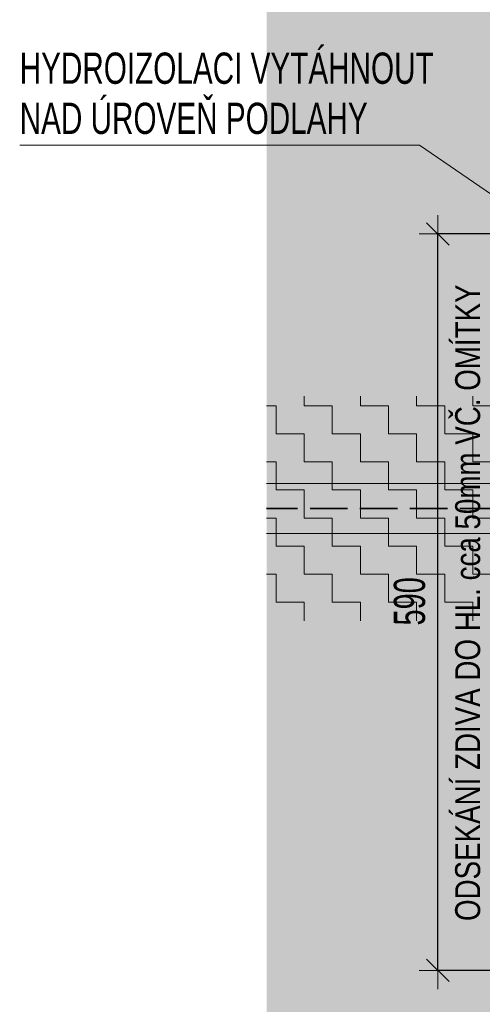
# Model space of a CAD drawing. Header units: millimetres. Extents: x -17177 to 48677, y -60985 to 11467.
# Tile 47 of 71: x -9160 to -8790, y 1928 to 2717. Entities that reach past the tile are written whole.
import ezdxf

# ---------------------------------------------------------------- set-up
doc = ezdxf.new("R2010")
doc.units = ezdxf.units.MM
doc.header["$PDMODE"] = 65
doc.linetypes.add('Carkovana 2x_1', pattern=[40, 30, -10])
doc.layers.add('XR$2$DETAIL U PODLAHY_1', color=7, linetype='Continuous', lineweight=25)
doc.styles.add('ARIALNARROW', font='ARIALN.TTF')
doc.dimstyles.new('DIMSTYLE_5', dxfattribs={"dimtxt": 25, "dimasz": 30, "dimexe": 0, "dimexo": 0, "dimgap": 12.5, "dimtad": 2, "dimdec": 0, "dimrnd": 5, "dimzin": 12, "dimdsep": 46, "dimtxsty": 'ARIALNARROW', "dimblk1": 'ALL_ML_STRICH', "dimblk2": 'ALL_ML_STRICH', "dimsah": 1, "dimcen": 0, "dimclrd": 6, "dimclre": 6, "dimclrt": 6, "dimadec": 0, "dimazin": 0, "dimtfac": 1, "dimtdec": 0, "dimtix": 1, "dimtmove": 2, "dimatfit": 3, "dimfxl": 0, "dimtzin": 0, "dimlwd": 0, "dimlwe": 18, "dimarcsym": 0})
pattern_1 = [(0, (45, 45), (22.5, 22.5), [22.5, -22.5]), (90, (45, 45), (-22.5, 22.5), [22.5, -22.5])]

# ---------------------------------------------------------------- blocks, each defined once
blk = doc.blocks.new('ALL_ML_STRICH')
at = {"color": 0, "linetype": 'ByBlock', "lineweight": -2}
for p, q in [((-0.3, -0.3), (0.3, 0.3)), ((0, -0.5), (0, 0.5)), ((-1, 0), (0.5, 0))]:
    blk.add_line(p, q, dxfattribs=at)
blk = doc.blocks.new('*D152')
at = {"layer": 'DEFPOINTS', "color": 6, "linetype": 'Continuous', "lineweight": 18}
for p in [(-8601.62, 2545.14), (-8825.57, 1955.14), (-8567.83, 1955.14)]:
    blk.add_point(p, dxfattribs=at)
at = {"layer": 'XR$2$DETAIL U PODLAHY_1', "color": 6, "linetype": 'Continuous', "lineweight": -2}
for p, q in [((-8745.65, 2545.14), (-8825.57, 2545.14)), ((-8825.57, 1955.14), (-8825.57, 2545.14)), ((-8674.18, 1955.14), (-8825.57, 1955.14))]:
    blk.add_line(p, q, dxfattribs=at)
at = {"layer": 'XR$2$DETAIL U PODLAHY_1', "color": 6, "linetype": 'Continuous', "lineweight": 18, "xscale": 30, "yscale": 30, "zscale": 30}
for p, rotation in [((-8825.57, 2545.14), 90), ((-8825.57, 1955.14), 270)]:
    blk.add_blockref('ALL_ML_STRICH', p, dxfattribs=dict(at, rotation=rotation))
at = {"layer": 'XR$2$DETAIL U PODLAHY_1', "color": 6, "linetype": 'Continuous', "lineweight": 18, "insert": (-8848.07, 2250.78), "char_height": 25, "width": 60.8571, "attachment_point": 5, "rotation": 90, "style": 'ARIALNARROW'}
blk.add_mtext('\\W0.81;\\A1;{590}', dxfattribs=at)

msp = doc.modelspace()

# ---------------------------------------------------------------- hatches: boundary and pattern name
at = {"layer": 'XR$2$DETAIL U PODLAHY_1', "linetype": 'Continuous', "lineweight": 25}
msp.add_hatch(color=254, dxfattribs=at).paths.add_polyline_path([(-8601.62, 2545.14), (-8597.83, 2545.14), (-8597.83, 2842.27), (-8962.67, 2842.27), (-8962.67, 1725.87), (-8567.83, 1725.87), (-8567.83, 1955.14), (-8617.83, 1955.14), (-8617.83, 2523.93)])
at = {"layer": 'XR$2$DETAIL U PODLAHY_1', "linetype": 'Continuous', "lineweight": 13}
h = msp.add_hatch(dxfattribs=at)
h.set_pattern_fill('VZOR', color=1, scale=22.5, style=0, pattern_type=2)
h.set_pattern_definition(pattern_1)
h.paths.add_polyline_path([(-8617.83, 2415.14), (-8962.67, 2415.14), (-8962.67, 2345.14), (-8617.83, 2345.14)], flags=0)
h = msp.add_hatch(dxfattribs=at)
h.set_pattern_fill('VZOR', color=1, scale=22.5, style=0, pattern_type=2)
h.set_pattern_definition(pattern_1)
h.paths.add_polyline_path([(-8962.67, 2345.14), (-8962.67, 2305.14), (-8617.83, 2305.14), (-8617.83, 2345.14)], flags=0)
h = msp.add_hatch(dxfattribs=at)
h.set_pattern_fill('VZOR', color=1, scale=22.5, style=0, pattern_type=2)
h.set_pattern_definition(pattern_1)
h.paths.add_polyline_path([(-8962.67, 2235.14), (-8617.83, 2235.14), (-8617.83, 2305.14), (-8962.67, 2305.14)], flags=0)

# ---------------------------------------------------------------- linework, layer by layer
at = {"layer": 'XR$2$DETAIL U PODLAHY_1', "color": 5, "linetype": 'Continuous', "lineweight": 13}
for p, q in [((-9160.26, 2616.23), (-8840.26, 2616.23)), ((-8840.26, 2616.23), (-8592.83, 2446.95))]:
    msp.add_line(p, q, dxfattribs=at)
at = {"layer": 'XR$2$DETAIL U PODLAHY_1', "color": 1, "linetype": 'Continuous', "lineweight": 13}
for p, q in [((-8617.83, 2345.14), (-8962.67, 2345.14)), ((-8617.83, 2305.14), (-8962.67, 2305.14))]:
    msp.add_line(p, q, dxfattribs=at)
at = {"layer": 'XR$2$DETAIL U PODLAHY_1', "color": 1, "linetype": 'Carkovana 2x_1', "lineweight": 35}
msp.add_line((-8617.83, 2325.14), (-8962.67, 2325.14), dxfattribs=at)

# ---------------------------------------------------------------- texts
at = {"layer": 'XR$2$DETAIL U PODLAHY_1', "color": 5, "linetype": 'Continuous', "lineweight": 13, "insert": (-9160.26, 2690.4), "char_height": 25, "width": 343.7591, "attachment_point": 1, "line_spacing_factor": 0.963855, "style": 'ARIALNARROW'}
msp.add_mtext('\\W0.83;HYDROIZOLACI VYTÁHNOUT\\PNAD ÚROVEŇ PODLAHY', dxfattribs=at)
at = {"layer": 'XR$2$DETAIL U PODLAHY_1', "color": 6, "linetype": 'Continuous', "lineweight": 18, "insert": (-8791.35, 1994.71), "char_height": 20, "width": 520.6453, "attachment_point": 7, "rotation": 90, "style": 'ARIALNARROW'}
msp.add_mtext('\\W0.97;ODSEKÁNÍ ZDIVA DO HL. cca 50mm VČ. OMÍTKY', dxfattribs=at)

# ---------------------------------------------------------------- dimensions: what is measured, and where the dimension line sits
at = {"layer": 'XR$2$DETAIL U PODLAHY_1', "color": 6, "linetype": 'Continuous', "lineweight": 18}
dim = msp.add_linear_dim(base=(-8825.57, 2545.14), p1=(-8674.18, 1955.14), p2=(-8745.65, 2545.14), angle=90, dimstyle='DIMSTYLE_5', override={"dimpost": '<>', "dimclrd": 6, "dimclre": 6, "dimclrt": 6, "dimlwd": 0, "dimlwe": 18}, dxfattribs=at)
dim.commit()
dim.dimension.update_dxf_attribs({"geometry": '*D152', "text_midpoint": (-8848.07, 2250.78), "dimtype": 160})

doc.saveas('drawing.dxf')
